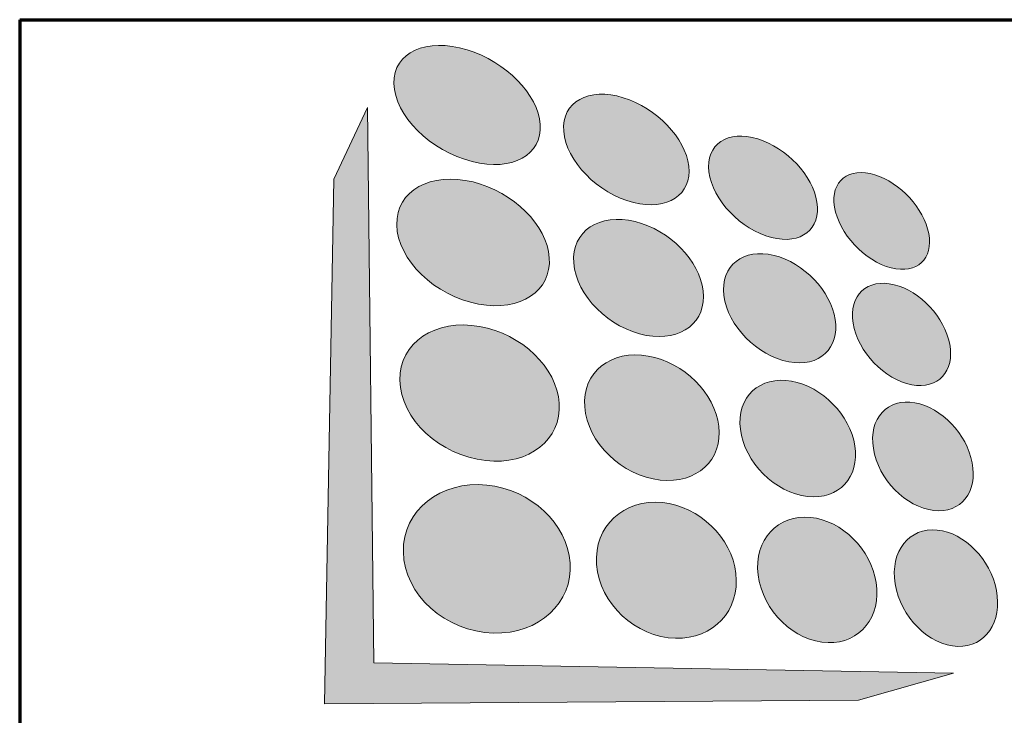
# Model space of a CAD drawing. Header units: millimetres. Extents: x 0 to 2537, y -94 to 594.
# Tile 7 of 14: x 631 to 669, y 76 to 103. Entities that reach past the tile are written whole.
import ezdxf
from ezdxf.enums import TextEntityAlignment as Align

# ---------------------------------------------------------------- set-up
doc = ezdxf.new("R2010")
doc.units = ezdxf.units.MM
doc.layers.get('0').update_dxf_attribs({"lineweight": 25})
for name, color, linetype, lineweight in [('Ebene 1', 7, 'Continuous', 25), ('Schraffur (ISO)', 7, 'Continuous', 18), ('Titel (ISO)', 7, 'Continuous', 50)]:
    doc.layers.add(name, color=color, linetype=linetype, lineweight=lineweight)
doc.styles.get("Standard").update_dxf_attribs({"font": 'txt.shx'})

# ---------------------------------------------------------------- blocks, each defined once
blk = doc.blocks.new('Schriftfelder LEDitgo')
at = {"layer": 'Schraffur (ISO)', "true_color": 0x006cdb}
h = blk.add_hatch(color=152, dxfattribs=at)
edge = h.paths.add_edge_path()
edge.add_spline(control_points=[(169.266, 178.631), (169.346, 177.468), (168.201, 176.814), (166.654, 177.206)], knot_values=[1, 1, 1, 1, 2, 2, 2, 2], degree=3, periodic=0)
edge.add_spline(control_points=[(166.654, 177.206), (165.046, 177.614), (163.673, 178.975), (163.648, 180.207)], knot_values=[2, 2, 2, 2, 3, 3, 3, 3], degree=3, periodic=0)
edge.add_spline(control_points=[(163.648, 180.207), (163.623, 181.413), (164.907, 181.973), (166.46, 181.498)], knot_values=[3, 3, 3, 3, 4, 4, 4, 4], degree=3, periodic=0)
edge.add_spline(control_points=[(166.46, 181.498), (167.954, 181.04), (169.188, 179.772), (169.266, 178.631)], knot_values=[0, 0, 0, 0, 1, 1, 1, 1], degree=3, periodic=0)
h = blk.add_hatch(color=152, dxfattribs=at)
edge = h.paths.add_edge_path()
edge.add_spline(control_points=[(174.967, 177.032), (175.093, 175.939), (174.162, 175.301), (172.843, 175.636)], knot_values=[1, 1, 1, 1, 2, 2, 2, 2], degree=3, periodic=0)
edge.add_spline(control_points=[(172.843, 175.636), (171.475, 175.983), (170.256, 177.226), (170.169, 178.378)], knot_values=[2, 2, 2, 2, 3, 3, 3, 3], degree=3, periodic=0)
edge.add_spline(control_points=[(170.169, 178.378), (170.083, 179.508), (171.127, 180.068), (172.454, 179.661)], knot_values=[3, 3, 3, 3, 4, 4, 4, 4], degree=3, periodic=0)
edge.add_spline(control_points=[(172.454, 179.661), (173.737, 179.268), (174.843, 178.104), (174.967, 177.032)], knot_values=[0, 0, 0, 0, 1, 1, 1, 1], degree=3, periodic=0)
at = {"layer": 'Schraffur (ISO)', "true_color": 0x666666}
blk.add_hatch(color=251, dxfattribs=at).paths.add_polyline_path([(162.633, 179.279), (161.347, 176.529), (160.99, 156.385), (181.491, 156.527), (185.134, 157.563), (162.883, 157.956)])
at = {"layer": 'Schraffur (ISO)', "true_color": 0x006cdb}
h = blk.add_hatch(color=152, dxfattribs=at)
edge = h.paths.add_edge_path()
edge.add_spline(control_points=[(179.889, 175.651), (180.049, 174.622), (179.285, 174.002), (178.147, 174.291)], knot_values=[1, 1, 1, 1, 2, 2, 2, 2], degree=3, periodic=0)
edge.add_spline(control_points=[(178.147, 174.291), (176.969, 174.59), (175.875, 175.732), (175.743, 176.814)], knot_values=[2, 2, 2, 2, 3, 3, 3, 3], degree=3, periodic=0)
edge.add_spline(control_points=[(175.743, 176.814), (175.613, 177.878), (176.469, 178.431), (177.618, 178.079)], knot_values=[3, 3, 3, 3, 4, 4, 4, 4], degree=3, periodic=0)
edge.add_spline(control_points=[(177.618, 178.079), (178.731, 177.739), (179.732, 176.663), (179.889, 175.651)], knot_values=[0, 0, 0, 0, 1, 1, 1, 1], degree=3, periodic=0)
h = blk.add_hatch(color=152, dxfattribs=at)
edge = h.paths.add_edge_path()
edge.add_spline(control_points=[(184.181, 174.447), (184.365, 173.475), (183.734, 172.874), (182.742, 173.125)], knot_values=[1, 1, 1, 1, 2, 2, 2, 2], degree=3, periodic=0)
edge.add_spline(control_points=[(182.742, 173.125), (181.717, 173.385), (180.727, 174.442), (180.563, 175.462)], knot_values=[2, 2, 2, 2, 3, 3, 3, 3], degree=3, periodic=0)
edge.add_spline(control_points=[(180.563, 175.462), (180.401, 176.465), (181.109, 177.01), (182.113, 176.702)], knot_values=[3, 3, 3, 3, 4, 4, 4, 4], degree=3, periodic=0)
edge.add_spline(control_points=[(182.113, 176.702), (183.086, 176.404), (183.999, 175.404), (184.181, 174.447)], knot_values=[0, 0, 0, 0, 1, 1, 1, 1], degree=3, periodic=0)
at = {"layer": 'Schraffur (ISO)', "true_color": 0xffa901}
h = blk.add_hatch(color=40, dxfattribs=at)
edge = h.paths.add_edge_path()
edge.add_spline(control_points=[(169.615, 173.515), (169.702, 172.246), (168.513, 171.432), (166.901, 171.732)], knot_values=[1, 1, 1, 1, 2, 2, 2, 2], degree=3, periodic=0)
edge.add_spline(control_points=[(166.901, 171.732), (165.222, 172.045), (163.785, 173.427), (163.758, 174.779)], knot_values=[2, 2, 2, 2, 3, 3, 3, 3], degree=3, periodic=0)
edge.add_spline(control_points=[(163.758, 174.779), (163.731, 176.101), (165.07, 176.819), (166.689, 176.424)], knot_values=[3, 3, 3, 3, 4, 4, 4, 4], degree=3, periodic=0)
edge.add_spline(control_points=[(166.689, 176.424), (168.245, 176.045), (169.53, 174.759), (169.615, 173.515)], knot_values=[0, 0, 0, 0, 1, 1, 1, 1], degree=3, periodic=0)
h = blk.add_hatch(color=40, dxfattribs=at)
edge = h.paths.add_edge_path()
edge.add_spline(control_points=[(175.522, 172.242), (175.658, 171.059), (174.701, 170.281), (173.336, 170.535)], knot_values=[1, 1, 1, 1, 2, 2, 2, 2], degree=3, periodic=0)
edge.add_spline(control_points=[(173.336, 170.535), (171.918, 170.799), (170.649, 172.058), (170.553, 173.313)], knot_values=[2, 2, 2, 2, 3, 3, 3, 3], degree=3, periodic=0)
edge.add_spline(control_points=[(170.553, 173.313), (170.46, 174.543), (171.539, 175.241), (172.913, 174.905)], knot_values=[3, 3, 3, 3, 4, 4, 4, 4], degree=3, periodic=0)
edge.add_spline(control_points=[(172.913, 174.905), (174.24, 174.582), (175.387, 173.402), (175.522, 172.242)], knot_values=[0, 0, 0, 0, 1, 1, 1, 1], degree=3, periodic=0)
at = {"layer": 'Schraffur (ISO)', "true_color": 0x006cdb}
h = blk.add_hatch(color=152, dxfattribs=at)
edge = h.paths.add_edge_path()
edge.add_spline(control_points=[(180.59, 171.149), (180.762, 170.04), (179.984, 169.298), (178.812, 169.516)], knot_values=[1, 1, 1, 1, 2, 2, 2, 2], degree=3, periodic=0)
edge.add_spline(control_points=[(178.812, 169.516), (177.599, 169.742), (176.465, 170.897), (176.322, 172.069)], knot_values=[2, 2, 2, 2, 3, 3, 3, 3], degree=3, periodic=0)
edge.add_spline(control_points=[(176.322, 172.069), (176.182, 173.219), (177.059, 173.894), (178.242, 173.605)], knot_values=[3, 3, 3, 3, 4, 4, 4, 4], degree=3, periodic=0)
edge.add_spline(control_points=[(178.242, 173.605), (179.386, 173.326), (180.42, 172.237), (180.59, 171.149)], knot_values=[0, 0, 0, 0, 1, 1, 1, 1], degree=3, periodic=0)
h = blk.add_hatch(color=152, dxfattribs=at)
edge = h.paths.add_edge_path()
edge.add_spline(control_points=[(184.987, 170.2), (185.185, 169.158), (184.547, 168.449), (183.531, 168.638)], knot_values=[1, 1, 1, 1, 2, 2, 2, 2], degree=3, periodic=0)
edge.add_spline(control_points=[(183.531, 168.638), (182.481, 168.833), (181.458, 169.901), (181.282, 171)], knot_values=[2, 2, 2, 2, 3, 3, 3, 3], degree=3, periodic=0)
edge.add_spline(control_points=[(181.282, 171), (181.108, 172.079), (181.827, 172.731), (182.855, 172.48)], knot_values=[3, 3, 3, 3, 4, 4, 4, 4], degree=3, periodic=0)
edge.add_spline(control_points=[(182.855, 172.48), (183.852, 172.236), (184.792, 171.226), (184.987, 170.2)], knot_values=[0, 0, 0, 0, 1, 1, 1, 1], degree=3, periodic=0)
at = {"layer": 'Schraffur (ISO)', "true_color": 0xffa901}
h = blk.add_hatch(color=40, dxfattribs=at)
edge = h.paths.add_edge_path()
edge.add_spline(control_points=[(169.997, 167.928), (170.091, 166.54), (168.857, 165.537), (167.174, 165.725)], knot_values=[1, 1, 1, 1, 2, 2, 2, 2], degree=3, periodic=0)
edge.add_spline(control_points=[(167.174, 165.725), (165.416, 165.921), (163.909, 167.32), (163.879, 168.811)], knot_values=[2, 2, 2, 2, 3, 3, 3, 3], degree=3, periodic=0)
edge.add_spline(control_points=[(163.879, 168.811), (163.849, 170.266), (165.25, 171.173), (166.94, 170.876)], knot_values=[3, 3, 3, 3, 4, 4, 4, 4], degree=3, periodic=0)
edge.add_spline(control_points=[(166.94, 170.876), (168.563, 170.592), (169.904, 169.288), (169.997, 167.928)], knot_values=[0, 0, 0, 0, 1, 1, 1, 1], degree=3, periodic=0)
at = {"layer": 'Schraffur (ISO)', "true_color": 0x006cdb}
h = blk.add_hatch(color=152, dxfattribs=at)
edge = h.paths.add_edge_path()
edge.add_spline(control_points=[(176.123, 167.046), (176.272, 165.759), (175.287, 164.821), (173.872, 164.979)], knot_values=[1, 1, 1, 1, 2, 2, 2, 2], degree=3, periodic=0)
edge.add_spline(control_points=[(173.872, 164.979), (172.4, 165.142), (171.077, 166.415), (170.973, 167.788)], knot_values=[2, 2, 2, 2, 3, 3, 3, 3], degree=3, periodic=0)
edge.add_spline(control_points=[(170.973, 167.788), (170.871, 169.132), (171.987, 169.991), (173.413, 169.741)], knot_values=[3, 3, 3, 3, 4, 4, 4, 4], degree=3, periodic=0)
edge.add_spline(control_points=[(173.413, 169.741), (174.785, 169.5), (175.977, 168.307), (176.123, 167.046)], knot_values=[0, 0, 0, 0, 1, 1, 1, 1], degree=3, periodic=0)
at = {"layer": 'Schraffur (ISO)', "true_color": 0xffa901}
h = blk.add_hatch(color=40, dxfattribs=at)
edge = h.paths.add_edge_path()
edge.add_spline(control_points=[(181.346, 166.293), (181.532, 165.095), (180.739, 164.213), (179.533, 164.348)], knot_values=[1, 1, 1, 1, 2, 2, 2, 2], degree=3, periodic=0)
edge.add_spline(control_points=[(179.533, 164.348), (178.282, 164.487), (177.106, 165.654), (176.95, 166.927)], knot_values=[2, 2, 2, 2, 3, 3, 3, 3], degree=3, periodic=0)
edge.add_spline(control_points=[(176.95, 166.927), (176.798, 168.174), (177.697, 168.989), (178.915, 168.774)], knot_values=[3, 3, 3, 3, 4, 4, 4, 4], degree=3, periodic=0)
edge.add_spline(control_points=[(178.915, 168.774), (180.092, 168.568), (181.163, 167.469), (181.346, 166.293)], knot_values=[0, 0, 0, 0, 1, 1, 1, 1], degree=3, periodic=0)
at = {"layer": 'Schraffur (ISO)', "true_color": 0x006cdb}
h = blk.add_hatch(color=152, dxfattribs=at)
edge = h.paths.add_edge_path()
edge.add_spline(control_points=[(185.851, 165.643), (186.064, 164.523), (185.421, 163.692), (184.381, 163.808)], knot_values=[1, 1, 1, 1, 2, 2, 2, 2], degree=3, periodic=0)
edge.add_spline(control_points=[(184.381, 163.808), (183.304, 163.927), (182.247, 165.005), (182.056, 166.19)], knot_values=[2, 2, 2, 2, 3, 3, 3, 3], degree=3, periodic=0)
edge.add_spline(control_points=[(182.056, 166.19), (181.868, 167.354), (182.599, 168.128), (183.653, 167.944)], knot_values=[3, 3, 3, 3, 4, 4, 4, 4], degree=3, periodic=0)
edge.add_spline(control_points=[(183.653, 167.944), (184.673, 167.764), (185.642, 166.745), (185.851, 165.643)], knot_values=[0, 0, 0, 0, 1, 1, 1, 1], degree=3, periodic=0)
h = blk.add_hatch(color=152, dxfattribs=at)
edge = h.paths.add_edge_path()
edge.add_spline(control_points=[(170.415, 161.803), (170.52, 160.276), (169.234, 159.051), (167.473, 159.102)], knot_values=[1, 1, 1, 1, 2, 2, 2, 2], degree=3, periodic=0)
edge.add_spline(control_points=[(167.473, 159.102), (165.631, 159.154), (164.045, 160.567), (164.012, 162.219)], knot_values=[2, 2, 2, 2, 3, 3, 3, 3], degree=3, periodic=0)
edge.add_spline(control_points=[(164.012, 162.219), (163.979, 163.83), (165.447, 164.959), (167.216, 164.783)], knot_values=[3, 3, 3, 3, 4, 4, 4, 4], degree=3, periodic=0)
edge.add_spline(control_points=[(167.216, 164.783), (168.911, 164.613), (170.313, 163.296), (170.415, 161.803)], knot_values=[0, 0, 0, 0, 1, 1, 1, 1], degree=3, periodic=0)
at = {"layer": 'Schraffur (ISO)', "true_color": 0xffa901}
h = blk.add_hatch(color=40, dxfattribs=at)
edge = h.paths.add_edge_path()
edge.add_spline(control_points=[(176.777, 161.39), (176.939, 159.987), (175.927, 158.86), (174.458, 158.902)], knot_values=[1, 1, 1, 1, 2, 2, 2, 2], degree=3, periodic=0)
edge.add_spline(control_points=[(174.458, 158.902), (172.929, 158.946), (171.546, 160.229), (171.432, 161.737)], knot_values=[2, 2, 2, 2, 3, 3, 3, 3], degree=3, periodic=0)
edge.add_spline(control_points=[(171.432, 161.737), (171.32, 163.212), (172.476, 164.258), (173.956, 164.111)], knot_values=[3, 3, 3, 3, 4, 4, 4, 4], degree=3, periodic=0)
edge.add_spline(control_points=[(173.956, 164.111), (175.379, 163.969), (176.618, 162.765), (176.777, 161.39)], knot_values=[0, 0, 0, 0, 1, 1, 1, 1], degree=3, periodic=0)
h = blk.add_hatch(color=40, dxfattribs=at)
edge = h.paths.add_edge_path()
edge.add_spline(control_points=[(182.163, 161.04), (182.365, 159.742), (181.558, 158.699), (180.316, 158.735)], knot_values=[1, 1, 1, 1, 2, 2, 2, 2], degree=3, periodic=0)
edge.add_spline(control_points=[(180.316, 158.735), (179.025, 158.771), (177.802, 159.948), (177.633, 161.334)], knot_values=[2, 2, 2, 2, 3, 3, 3, 3], degree=3, periodic=0)
edge.add_spline(control_points=[(177.633, 161.334), (177.467, 162.693), (178.389, 163.668), (179.645, 163.544)], knot_values=[3, 3, 3, 3, 4, 4, 4, 4], degree=3, periodic=0)
edge.add_spline(control_points=[(179.645, 163.544), (180.857, 163.423), (181.965, 162.314), (182.163, 161.04)], knot_values=[0, 0, 0, 0, 1, 1, 1, 1], degree=3, periodic=0)
at = {"layer": 'Schraffur (ISO)', "true_color": 0x006cdb}
h = blk.add_hatch(color=152, dxfattribs=at)
edge = h.paths.add_edge_path()
edge.add_spline(control_points=[(186.782, 160.741), (187.01, 159.533), (186.362, 158.562), (185.298, 158.593)], knot_values=[1, 1, 1, 1, 2, 2, 2, 2], degree=3, periodic=0)
edge.add_spline(control_points=[(185.298, 158.593), (184.194, 158.624), (183.1, 159.709), (182.894, 160.993)], knot_values=[2, 2, 2, 2, 3, 3, 3, 3], degree=3, periodic=0)
edge.add_spline(control_points=[(182.894, 160.993), (182.69, 162.253), (183.432, 163.166), (184.512, 163.058)], knot_values=[3, 3, 3, 3, 4, 4, 4, 4], degree=3, periodic=0)
edge.add_spline(control_points=[(184.512, 163.058), (185.556, 162.954), (186.556, 161.926), (186.782, 160.741)], knot_values=[0, 0, 0, 0, 1, 1, 1, 1], degree=3, periodic=0)
at = {"lineweight": 70}
for q in [(149.283, 99.828), (339.283, 182.656)]:
    blk.add_line((149.283, 182.656), q, dxfattribs=at)
at = {"layer": 'Ebene 1', "color": 7, "linetype": 'Continuous', "lineweight": 5}
for p, q in [((162.633, 179.279), (161.347, 176.529)), ((162.883, 157.956), (162.633, 179.279)), ((161.347, 176.529), (160.99, 156.385)), ((185.134, 157.563), (162.883, 157.956)), ((181.491, 156.527), (185.134, 157.563)), ((160.99, 156.385), (181.491, 156.527))]:
    blk.add_line(p, q, dxfattribs=at)
for points in [[(163.648, 180.207), (163.623, 181.413), (164.907, 181.973), (166.46, 181.498)], [(166.46, 181.498), (167.954, 181.04), (169.188, 179.772), (169.266, 178.631)], [(166.654, 177.206), (165.046, 177.614), (163.673, 178.975), (163.648, 180.207)], [(170.169, 178.378), (170.083, 179.508), (171.127, 180.068), (172.454, 179.661)], [(172.454, 179.661), (173.737, 179.268), (174.843, 178.104), (174.967, 177.032)], [(169.266, 178.631), (169.346, 177.468), (168.201, 176.814), (166.654, 177.206)], [(175.743, 176.814), (175.613, 177.878), (176.469, 178.431), (177.618, 178.079)], [(172.843, 175.636), (171.475, 175.983), (170.256, 177.226), (170.169, 178.378)], [(177.618, 178.079), (178.731, 177.739), (179.732, 176.663), (179.889, 175.651)], [(174.967, 177.032), (175.093, 175.939), (174.162, 175.301), (172.843, 175.636)], [(180.563, 175.462), (180.401, 176.465), (181.109, 177.01), (182.113, 176.702)], [(163.758, 174.779), (163.731, 176.101), (165.07, 176.819), (166.689, 176.424)], [(178.147, 174.291), (176.969, 174.59), (175.875, 175.732), (175.743, 176.814)], [(182.113, 176.702), (183.086, 176.404), (183.999, 175.404), (184.181, 174.447)], [(166.689, 176.424), (168.245, 176.045), (169.53, 174.759), (169.615, 173.515)], [(179.889, 175.651), (180.049, 174.622), (179.285, 174.002), (178.147, 174.291)], [(182.742, 173.125), (181.717, 173.385), (180.727, 174.442), (180.563, 175.462)], [(170.553, 173.313), (170.46, 174.543), (171.539, 175.241), (172.913, 174.905)], [(166.901, 171.732), (165.222, 172.045), (163.785, 173.427), (163.758, 174.779)], [(172.913, 174.905), (174.24, 174.582), (175.387, 173.402), (175.522, 172.242)], [(184.181, 174.447), (184.365, 173.475), (183.734, 172.874), (182.742, 173.125)], [(176.322, 172.069), (176.182, 173.219), (177.059, 173.894), (178.242, 173.605)], [(169.615, 173.515), (169.702, 172.246), (168.513, 171.432), (166.901, 171.732)], [(178.242, 173.605), (179.386, 173.326), (180.42, 172.237), (180.59, 171.149)], [(173.336, 170.535), (171.918, 170.799), (170.649, 172.058), (170.553, 173.313)], [(181.282, 171), (181.108, 172.079), (181.827, 172.731), (182.855, 172.48)], [(182.855, 172.48), (183.852, 172.236), (184.792, 171.226), (184.987, 170.2)], [(175.522, 172.242), (175.658, 171.059), (174.701, 170.281), (173.336, 170.535)], [(178.812, 169.516), (177.599, 169.742), (176.465, 170.897), (176.322, 172.069)], [(163.879, 168.811), (163.849, 170.266), (165.25, 171.173), (166.94, 170.876)], [(166.94, 170.876), (168.563, 170.592), (169.904, 169.288), (169.997, 167.928)], [(180.59, 171.149), (180.762, 170.04), (179.984, 169.298), (178.812, 169.516)], [(183.531, 168.638), (182.481, 168.833), (181.458, 169.901), (181.282, 171)], [(184.987, 170.2), (185.185, 169.158), (184.547, 168.449), (183.531, 168.638)], [(170.973, 167.788), (170.871, 169.132), (171.987, 169.991), (173.413, 169.741)], [(173.413, 169.741), (174.785, 169.5), (175.977, 168.307), (176.123, 167.046)], [(176.95, 166.927), (176.798, 168.174), (177.697, 168.989), (178.915, 168.774)], [(167.174, 165.725), (165.416, 165.921), (163.909, 167.32), (163.879, 168.811)], [(178.915, 168.774), (180.092, 168.568), (181.163, 167.469), (181.346, 166.293)], [(169.997, 167.928), (170.091, 166.54), (168.857, 165.537), (167.174, 165.725)], [(182.056, 166.19), (181.868, 167.354), (182.599, 168.128), (183.653, 167.944)], [(183.653, 167.944), (184.673, 167.764), (185.642, 166.745), (185.851, 165.643)], [(173.872, 164.979), (172.4, 165.142), (171.077, 166.415), (170.973, 167.788)], [(176.123, 167.046), (176.272, 165.759), (175.287, 164.821), (173.872, 164.979)], [(179.533, 164.348), (178.282, 164.487), (177.106, 165.654), (176.95, 166.927)], [(181.346, 166.293), (181.532, 165.095), (180.739, 164.213), (179.533, 164.348)], [(184.381, 163.808), (183.304, 163.927), (182.247, 165.005), (182.056, 166.19)], [(185.851, 165.643), (186.064, 164.523), (185.421, 163.692), (184.381, 163.808)], [(164.012, 162.219), (163.979, 163.83), (165.447, 164.959), (167.216, 164.783)], [(167.216, 164.783), (168.911, 164.613), (170.313, 163.296), (170.415, 161.803)], [(171.432, 161.737), (171.32, 163.212), (172.476, 164.258), (173.956, 164.111)], [(173.956, 164.111), (175.379, 163.969), (176.618, 162.765), (176.777, 161.39)], [(177.633, 161.334), (177.467, 162.693), (178.389, 163.668), (179.645, 163.544)], [(179.645, 163.544), (180.857, 163.423), (181.965, 162.314), (182.163, 161.04)], [(182.894, 160.993), (182.69, 162.253), (183.432, 163.166), (184.512, 163.058)], [(184.512, 163.058), (185.556, 162.954), (186.556, 161.926), (186.782, 160.741)], [(167.473, 159.102), (165.631, 159.154), (164.045, 160.567), (164.012, 162.219)], [(170.415, 161.803), (170.52, 160.276), (169.234, 159.051), (167.473, 159.102)], [(174.458, 158.902), (172.929, 158.946), (171.546, 160.229), (171.432, 161.737)], [(176.777, 161.39), (176.939, 159.987), (175.927, 158.86), (174.458, 158.902)], [(180.316, 158.735), (179.025, 158.771), (177.802, 159.948), (177.633, 161.334)], [(182.163, 161.04), (182.365, 159.742), (181.558, 158.699), (180.316, 158.735)], [(185.298, 158.593), (184.194, 158.624), (183.1, 159.709), (182.894, 160.993)], [(186.782, 160.741), (187.01, 159.533), (186.362, 158.562), (185.298, 158.593)]]:
    blk.add_open_spline(points, degree=3, dxfattribs=at)
at = {"layer": 'Titel (ISO)', "lineweight": 30, "flags": 104}
for tag, height, p in [('Werkstoff-Bezeichung_/_Material_Designation', 3.5, (241.756, 178.156)), ('Werkstoff-Nr._/_Material_no.', 3.5, (241.756, 167.492)), ('weitere_Spez._/_Add._Spec.', 3.5, (291.019, 167.492)), ('Rohmaterial_/_Raw_Material', 3.5, (293.752, 158.128)), ('MASSE\\P2;', 3.5, (241.756, 158.128)), ('VOLUMEN\\P3;', 2.5, (267.24, 157.628)), ('Zusätzlicher_Titel_^MSuppplementary_title', 3.5, (229.283, 122.328)), ('Referenz-Nr._/_Refer._no', 2.5, (150.283, 107.828)), ('BAUTEILNUMMER', 4, (204.283, 107.828))]:
    blk.add_attdef(tag, text='', height=height, dxfattribs=at).set_placement(p, align=Align.TOP_LEFT)
for tag, height, p in [('KONSTRUKTEUR', 2.486, (307.181, 150.828)), ('ERSTELLUNGSDATUM', 2.5, (279.642, 150.828)), ('KONTROLLDATUM', 2.5, (279.642, 145.828)), ('KONTROLLIERT_VON', 2.5, (307.181, 145.828)), ('GENEHM.DAT._KONSTR.', 2.486, (279.642, 140.828)), ('KONSTR._GEN._VON', 2.486, (307.181, 140.828)), ('BEZEICHNUNG', 5, (229.283, 128.328))]:
    blk.add_attdef(tag, text='', height=height, dxfattribs=at).set_placement(p, align=Align.MIDDLE_LEFT)
for tag, height, p in [('PROJEKT', 2.5, (160.783, 130.828)), ('Anfänglicher_Ansichtsmaßstab', 3.5, (180.82, 130.828)), ('Tolerierung_/_Tolerancing', 3.5, (169.283, 118.828)), ('Allg._Toleranz_/_Gen._tol.', 3.5, (208.32, 118.828)), ('REVISIONSNUMMER', 5, (312.783, 107.828)), ('Blattnummer', 5, (329.283, 107.828)), ('Blattgröße', 3.5, (196.12, 105.328))]:
    blk.add_attdef(tag, text='', height=height, dxfattribs=at).set_placement(p, align=Align.TOP_CENTER)

msp = doc.modelspace()

# ---------------------------------------------------------------- block references
msp.add_blockref('Schriftfelder LEDitgo', (481.717, -79.828))

doc.saveas('drawing.dxf')
